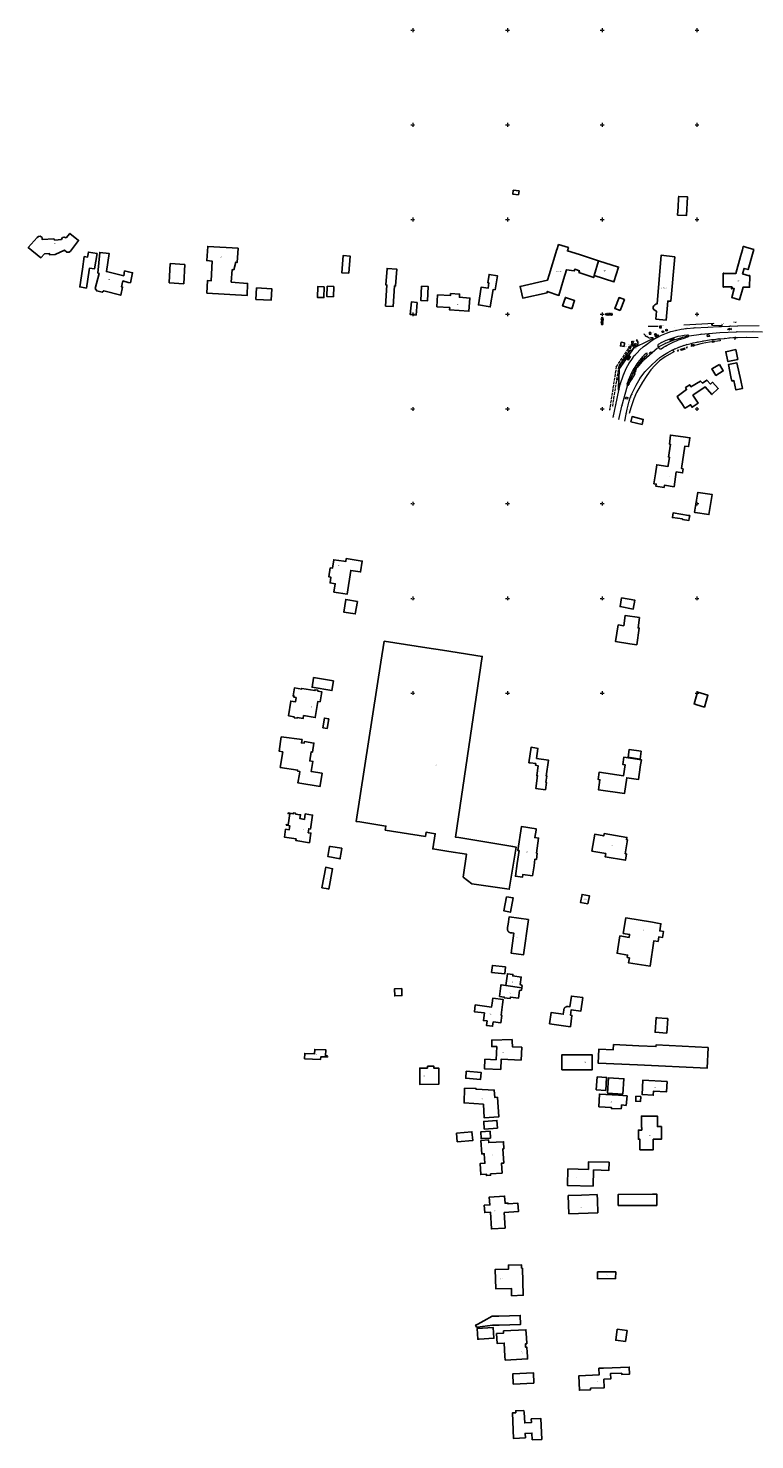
# Model space of a CAD drawing. Header units: metres. Extents: x 132947 to 136301, y 465956 to 467151.
# Tile 1 of 28: x 132947 to 133331, y 465956 to 466701. Entities that reach past the tile are written whole.
import ezdxf
from ezdxf.enums import TextEntityAlignment as Align

# ---------------------------------------------------------------- set-up
doc = ezdxf.new("R2010")
doc.units = ezdxf.units.M
doc.linetypes.add('ASWEG', pattern=[18, 16, -1, 0, -1])
doc.linetypes.add('TALUDLIJN', pattern=[2, 1.5, -0.5])
doc.layers.get('0').update_dxf_attribs({"color": 8})
for name, color, linetype, lineweight in [('B-WE-GR-BOOM-T18', 253, 'Continuous', 18), ('B-WE-GR-GRAS-T18', 253, 'Continuous', 18), ('B-WE-GW-HOOGTE-T18', 253, 'Continuous', 18), ('B-WE-IE-TERREINAFSCHEIDING_NATUURLIJK_HAAG-G', 60, 'IE-TERREINAFSCHEIDING-NATUURLIJK-HAAG', 18), ('B-WE-KL-ET_LS_OV_LICHTMAST-S', 190, 'Continuous', 25), ('N-WE-OG-BEBOUWING_HUISNUMMER-T25', 7, 'Continuous', 25), ('Q03_Asweg', 8, 'ASWEG', 18), ('Q15_Brandkraan', 8, 'Continuous', 18), ('Q2202_Paal_hout', 8, 'Continuous', 18), ('Q22_Paal_overig', 8, 'Continuous', 18), ('Q235_Trottoirkolk', 8, 'Continuous', 18), ('Q251_Caikast', 8, 'Continuous', 18), ('Q26_Boom', 8, 'Continuous', 18), ('Q28_Rioolput_gem', 8, 'Continuous', 18), ('Q30_Verkeersbord', 8, 'Continuous', 18), ('S01_Asfalt', 8, 'Continuous', 18), ('S02_Klinkers', 8, 'Continuous', 18), ('S03_Tegels', 8, 'Continuous', 18), ('S100_Ruitkruis', 8, 'Continuous', 18), ('S60_Zand_grind', 8, 'Continuous', 18), ('T561_Talud_laag', 8, 'TALUDLIJN', 18), ('T562_Talud_hoog', 8, 'TALUDLIJN', 18), ('V011_Kant_asfalt', 8, 'Continuous', 18), ('V012_Kant_beton', 8, 'Continuous', 18), ('V02_Kant_klinkers', 8, 'Continuous', 18), ('V03_Kant_tegels', 8, 'Continuous', 18), ('V05_Kant_grindpuin', 8, 'Continuous', 18)]:
    doc.layers.add(name, color=color, linetype=linetype, lineweight=lineweight)
doc.layers.add('B-XX-OG-BEBOUWING-GV', color=8, linetype='Continuous')
doc.styles.add('NLCS-ISO-M200-T18_CURSIEF', font='NLCS-ISO.ttf', dxfattribs={"oblique": 15, "height": 0.36})
doc.styles.add('NLCS-ISO-M200-T25', font='NLCS-ISO.ttf', dxfattribs={"height": 0.5})
doc.styles.add('Romans', font='romans.shx', dxfattribs={"width": 0.7, "height": 0.9})
doc.styles.get("Standard").update_dxf_attribs({"font": 'romand.shx'})
doc.linetypes.add('IE-TERREINAFSCHEIDING-NATUURLIJK-HAAG', pattern='A,7,-1.5,[67,NLCS.SHX,S=0.75,R=45,X=0,Y=0],-1.5', length=10)

# ---------------------------------------------------------------- blocks, each defined once
blk = doc.blocks.new('ZANDGR2')
for points in [[(0.3, 1.8), (0.1, 1.8)], [(1.1, 1.1), (0.9, 1.1)], [(0.4, -0.3), (0.2, -0.3)], [(0.5, -2), (0.3, -2)], [(1.1, -1), (0.9, -1)]]:
    blk.add_lwpolyline(points)
blk = doc.blocks.new('asfalt2')
for p, q in [((1.2, 2), (0, 0)), ((1.2, -2), (0, 0)), ((1.4, 0), (0.2, 2)), ((1.4, 0), (0.2, -2))]:
    blk.add_line(p, q)
blk = doc.blocks.new('klinkers2')
for p, q in [((0, 1.2), (0.3, 1.2)), ((0.3, -2.3), (0.3, 2.3)), ((0.3, 2.1), (1.5, 2.1)), ((0.3, 0), (1.5, 0)), ((1.5, -2.3), (1.5, 2.3)), ((1.5, 1.1), (1.8, 1.1)), ((0, -1.1), (0.3, -1.1)), ((0.3, -2.1), (1.5, -2.1)), ((1.5, -1), (1.8, -1))]:
    blk.add_line(p, q)
blk = doc.blocks.new('TEGELS2')
for points in [[(2, 2.25), (0, 2.25)], [(0, 0.75), (2, 0.75)], [(0.25, 3), (0.25, -3)], [(1.75, 3), (1.75, -3)], [(0, -0.75), (2, -0.75)], [(0, -2.25), (2, -2.25)]]:
    blk.add_lwpolyline(points)
blk = doc.blocks.new('kolkl')
for points in [[(-0.498, 0), (-0.498, -0.998)], [(0.498, -1), (0.5, 0)], [(-0.498, -0.998), (0.498, -1)]]:
    blk.add_lwpolyline(points)
blk = doc.blocks.new('rioolput')
for points in [[(-1, -1), (-1, 1)], [(-1, 1), (1, 1)], [(1, 1), (1, -1)], [(1, -1), (-1, -1)]]:
    blk.add_lwpolyline(points)
blk = doc.blocks.new('aandbord')
blk.add_lwpolyline([(0.707, 0.707), (0, -1), (-0.707, 0.707)])
blk.add_circle((0, 0), 1)
blk = doc.blocks.new('brandkraan')
blk.add_lwpolyline([(-0.001, 1.001), (-0.867, -0.499), (0.866, -0.499), (-0.001, 1.001)])
blk.add_circle((0, 0), 0.999)
blk = doc.blocks.new('htpaal')
blk.add_lwpolyline([(-0.5, -0.5), (0.5, -0.5), (0.5, 0.5), (-0.5, 0.5), (-0.5, -0.5)])
for radius in [1, 0.25]:
    blk.add_circle((0, 0), radius)
blk = doc.blocks.new('paal')
for points in [[(0.5, 0.5), (-0.5, -0.5)], [(-0.5, 0.5), (0.5, -0.5)], [(-0.5, -0.5), (0.5, -0.5), (0.5, 0.5), (-0.5, 0.5), (-0.5, -0.5)]]:
    blk.add_lwpolyline(points)
blk.add_circle((0, 0), 1)
blk = doc.blocks.new('cai')
blk.add_circle((0, 0), 1)
at = {"width": 0.714}
blk.add_text('C', height=1, dxfattribs=at).set_placement((0.087, 0.002), align=Align.MIDDLE_CENTER)
blk = doc.blocks.new('boom')
for centre, start, end in [((-0.499999, 0.499999), 0, 270), ((-0.499999, -0.499999), 90, 0), ((0.499999, 0.499999), 270, 180), ((0.499999, -0.499999), 180, 90)]:
    blk.add_arc(centre, 0.499999, start, end)
blk = doc.blocks.new('ruitkruis')
for p, q in [((-2, 0), (-0.4, 0)), ((0, 2), (0, 0.4)), ((0.4, 0), (2, 0)), ((0, -0.4), (0, -2))]:
    blk.add_line(p, q)
blk = doc.blocks.new('SKL-ET_OV_LICHTMAST-SO')
at = {"color": 0, "linetype": 'ByBlock', "lineweight": 18}
for points in [[(-1.2, 0), (-2, 0)], [(-1.4, 1.4), (-0.9, 0.9)], [(0, 2), (0, 1.2)], [(0.9, 0.9), (1.4, 1.4)], [(2, 0), (1.2, 0)], [(-1.4, -1.4), (-0.9, -0.9)], [(0, -1.2), (0, -2)], [(0.9, -0.9), (1.4, -1.4)]]:
    blk.add_lwpolyline(points, dxfattribs=at)
blk.add_circle((0, 0), 1, dxfattribs=at)

msp = doc.modelspace()

# ---------------------------------------------------------------- linework, layer by layer
at = {"layer": 'B-WE-IE-TERREINAFSCHEIDING_NATUURLIJK_HAAG-G'}
for points in [[(133308.87, 466545.09), (133293.14, 466544.3)], [(133313.01, 466543.81), (133308.16, 466544.01)], [(133279.47, 466543.5), (133274.24, 466543.55)], [(133287.87, 466530.08), (133283.21, 466527.48), (133280.31, 466525.44), (133277.76, 466522.92), (133275.73, 466520.73), (133273.5, 466517.58), (133271.29, 466514.14), (133268.07, 466508.66), (133266.74, 466505.36), (133265.13, 466500.57), (133264.29, 466497.62)], [(133312.26, 466536.02), (133306.72, 466535.24), (133302.75, 466534.61), (133296.8, 466533.02)]]:
    msp.add_lwpolyline(points, dxfattribs=at)
at = {"layer": 'B-XX-OG-BEBOUWING-GV'}
for points in [[(133205.86, 466613.05), (133206.12, 466615.1), (133203.11, 466615.48), (133202.84, 466613.43)], [(133294.47, 466602.09), (133294.49, 466602.09), (133295.05, 466611.91), (133290.39, 466612.19), (133290.33, 466611.33), (133290.04, 466606.64), (133289.78, 466602.35)], [(132964.62, 466589.41), (132961.15, 466589.17), (132960.54, 466589.78), (132954.52, 466589.38), (132954.4, 466590.48), (132953.89, 466590.92), (132953.34, 466591.21), (132952.47, 466591.05), (132951.77, 466590.52), (132947.12, 466585.15), (132953.84, 466579.79), (132955.62, 466581.89), (132958.32, 466582.07), (132958.38, 466581.28), (132961.37, 466581.61), (132966.17, 466583.75), (132967.41, 466582.82), (132967.99, 466582.73), (132968.69, 466582.76), (132969.36, 466583.32), (132973.71, 466589.01), (132969.08, 466592.7), (132967.06, 466590.42), (132966.03, 466590.78), (132965.26, 466590.55), (132964.79, 466589.96)], [(132977.92, 466563.85), (132979.32, 466573.23), (132979.51, 466574.38), (132982.08, 466573.97), (132983.46, 466582.02), (132978.86, 466582.81), (132978.4, 466580.14), (132976.71, 466580.43), (132975.68, 466573.78), (132974.27, 466564.4)], [(132997.92, 466572.92), (132997.48, 466570.29), (132988.41, 466572.52), (132989.76, 466582.07), (132984.85, 466582.6), (132983.9, 466571.73), (132984.62, 466571.52), (132982.41, 466563.53), (132983.25, 466562.29), (132986.06, 466561.68), (132986.92, 466562.42), (132995.96, 466560.03), (132996.9, 466564.3), (132996.38, 466564.42), (132997.06, 466567.6), (132999.85, 466566.84), (133000, 466566.81), (133001.06, 466566.59), (133002.16, 466571.93), (133000, 466572.38)], [(133041.35, 466561.07), (133062.6, 466559.89), (133062.89, 466566.3), (133054.28, 466566.97), (133054.75, 466573.59), (133055.55, 466573.52), (133056.66, 466577.44), (133057.42, 466577.38), (133057.87, 466584.82), (133041.82, 466585.8), (133041.29, 466578.31), (133044.12, 466578.03), (133043.67, 466567.64), (133041.66, 466567.76)], [(133229.58, 466568.28), (133231.08, 466573.5), (133235.27, 466572.91), (133235.51, 466573.72), (133237.95, 466572.93), (133237.68, 466572.08), (133245.51, 466569.34), (133245.79, 466570.37), (133248.03, 466578.27), (133237.95, 466581.46), (133231.64, 466583.46), (133232.17, 466585.21), (133226.95, 466586.8), (133226.12, 466584.06), (133226.01, 466584.1), (133222.02, 466570.73), (133221.22, 466568.05), (133206.67, 466564.7), (133208.04, 466558.49), (133220.95, 466561.29), (133221.04, 466562.01), (133227.17, 466559.98)], [(133276.95, 466553.09), (133277.31, 466552.42), (133277.97, 466552), (133278.65, 466551.59), (133278.37, 466547.43), (133283.78, 466546.89), (133284.62, 466556.93), (133286.29, 466556.96), (133288.29, 466580.3), (133281.05, 466581.12), (133278.97, 466555.42), (133278.37, 466555.33), (133277.72, 466555), (133277.18, 466554.52), (133276.94, 466553.96)], [(133313.78, 466564.31), (133314.09, 466564.3), (133314.09, 466564.46), (133318.51, 466564.49), (133318.24, 466563.48), (133318.55, 466563.39), (133318.67, 466563.81), (133319.66, 466563.53), (133318.35, 466558.86), (133322.55, 466557.68), (133324.44, 466564.35), (133327.5, 466564.35), (133327.51, 466564.28), (133327.81, 466564.29), (133327.86, 466570.36), (133327.86, 466570.44), (133327.53, 466570.45), (133327.53, 466570.34), (133324.11, 466571.32), (133324.91, 466574.16), (133326.96, 466573.58), (133329.99, 466584.25), (133325.79, 466585.47), (133324.77, 466585.74), (133324.47, 466585.83), (133323.96, 466584.01), (133322.97, 466580.42), (133320.47, 466571.48), (133314.17, 466571.53), (133314.17, 466571.68), (133313.85, 466571.68)], [(133029.75, 466576.27), (133022.09, 466576.72), (133021.51, 466566.8), (133021.5, 466566.59), (133029.16, 466566.14)], [(133116.36, 466571.63), (133116.94, 466580.74), (133113.27, 466580.98), (133112.61, 466571.89), (133112.6, 466571.87)], [(133135.7, 466554.29), (133139.68, 466554.02), (133140.41, 466564.97), (133140.97, 466564.93), (133141.56, 466573.85), (133136.46, 466574.19), (133135.88, 466565.46), (133136.44, 466565.43)], [(133248.03, 466578.27), (133245.79, 466570.37), (133256.21, 466567.09), (133258.62, 466574.92)], [(133193.49, 466562.81), (133194.74, 466570.34), (133190.33, 466571.04), (133189.64, 466566.65), (133190.23, 466566.55), (133189.77, 466563.76), (133186.21, 466564.35), (133184.65, 466554.91), (133190.92, 466553.87), (133192.42, 466562.99)], [(133067.62, 466564), (133067.27, 466557.86), (133075.29, 466557.38), (133075.65, 466563.45)], [(133103.29, 466564.48), (133099.94, 466564.56), (133099.78, 466558.84), (133103.14, 466558.78)], [(133104.93, 466564.74), (133104.76, 466559.31), (133108.17, 466559.21), (133108.33, 466564.64)], [(133154.71, 466564.75), (133154.3, 466557.23), (133157.77, 466557.05), (133158.17, 466564.56)], [(133169.57, 466553.49), (133169.48, 466552.32), (133179.68, 466551.56), (133180.2, 466558.55), (133174.64, 466558.96), (133174.76, 466560.62), (133170, 466560.9), (133169.94, 466559.81), (133163.15, 466560.21), (133162.79, 466553.99)], [(133233.94, 466552.82), (133235.42, 466557.24), (133230.58, 466558.86), (133229.09, 466554.44)], [(133259.46, 466551.9), (133261.71, 466557.7), (133258.88, 466558.8), (133256.61, 466553.01)], [(133152.42, 466556.19), (133149.37, 466556.53), (133148.61, 466549.9), (133151.75, 466549.59)], [(133261.85, 466534.93), (133259.99, 466535.25), (133259.66, 466533.29), (133261.52, 466532.98)], [(133321.64, 466526.12), (133320.47, 466531.35), (133315.25, 466530.21), (133316.39, 466525)], [(133311.87, 466523.52), (133307.92, 466521.18), (133309.98, 466517.69), (133313.92, 466520.12)], [(133317.96, 466517.03), (133318.44, 466514.73), (133319.52, 466514.96), (133320.55, 466510.02), (133323.97, 466510.73), (133323.08, 466514.94), (133321.11, 466524.33), (133316.62, 466523.39)], [(133290.33, 466505.28), (133292.02, 466502.8), (133293.68, 466500.35), (133294.4, 466500.81), (133296.65, 466502.25), (133297.47, 466500.93), (133300.69, 466503.09), (133297.85, 466507.2), (133304.43, 466511.6), (133307.92, 466507.6), (133311.22, 466510.75), (133308.24, 466514.06), (133307.08, 466513.09), (133305.22, 466515.24), (133302.9, 466513.63), (133301.85, 466514.69), (133296.85, 466511.76), (133296.21, 466512.77), (133293.98, 466511.26), (133294.57, 466510.2), (133289.51, 466506.57)], [(133271.04, 466491.76), (133271.71, 466494.47), (133265.81, 466495.93), (133265.14, 466493.21)], [(133282.66, 466458.54), (133282.83, 466459.7), (133287.92, 466458.95), (133289.07, 466466.73), (133292.42, 466466.24), (133292.73, 466468.37), (133291.9, 466468.49), (133293.65, 466480.37), (133295.62, 466480.13), (133296.06, 466483.36), (133296.26, 466484.76), (133292.68, 466485.24), (133285.98, 466486.16), (133285.45, 466481.44), (133286.05, 466481.36), (133285.08, 466474.62), (133285.44, 466474.57), (133284.79, 466470.11), (133284.72, 466469.65), (133278.76, 466470.53), (133278.05, 466465.67), (133277.3, 466460.53), (133278.53, 466460.35), (133278.36, 466459.17)], [(133299.15, 466445.4), (133306.32, 466444.25), (133308.09, 466454.75), (133300.72, 466455.97), (133300.54, 466456.01), (133298.78, 466445.46)], [(133292.37, 466441.91), (133292.33, 466441.64), (133295.78, 466441.15), (133295.93, 466442.11), (133296.17, 466443.67), (133295.6, 466443.79), (133287.45, 466445.07), (133287.07, 466442.65)], [(133110.93, 466402.91), (133115.37, 466402.21), (133117.34, 466414.73), (133122.3, 466413.96), (133122.49, 466413.93), (133123.4, 466419.71), (133114.93, 466421.03), (133114.68, 466419.4), (133113.59, 466419.58), (133108.34, 466420.4), (133107.63, 466415.91), (133106.53, 466416.09), (133105.78, 466411.35), (133106.87, 466411.18), (133106.39, 466408.12), (133109.12, 466407.7), (133108.44, 466403.3)], [(133120.8, 466398.41), (133114.65, 466399.46), (133113.66, 466392.73), (133119.73, 466391.82)], [(133260.28, 466400.26), (133259.43, 466395.65), (133266.4, 466394.35), (133267.26, 466398.97)], [(133268.23, 466375.49), (133269.56, 466384.29), (133268.91, 466384.39), (133269.62, 466389.83), (133262.18, 466391.03), (133261.39, 466385.53), (133258.45, 466385.97), (133257.11, 466377.17), (133264.66, 466376.03)], [(133122.11, 466281.96), (133135.83, 466279.8), (133135.5, 466277.64), (133156.69, 466274.33), (133157.03, 466276.52), (133161.91, 466275.76), (133160.61, 466267.74), (133169.06, 466266.38), (133178.37, 466264.97), (133176.63, 466252.83), (133181.27, 466249.3), (133200.95, 466246.47), (133204.53, 466268.65), (133202.82, 466268.93), (133174.28, 466273.69), (133172.59, 466273.97), (133186.67, 466369.33), (133165.7, 466372.59), (133157.38, 466373.88), (133134.96, 466377.36), (133133.25, 466366.35), (133120.17, 466282.27)], [(133097.67, 466357.84), (133096.87, 466353.09), (133107.34, 466351.33), (133108.2, 466356.42), (133097.73, 466358.18)], [(133084.38, 466337.9), (133087.53, 466337.38), (133087.46, 466336.93), (133089, 466336.68), (133089.07, 466337.13), (133092.21, 466336.61), (133092.45, 466338.1), (133098.62, 466337.08), (133100.02, 466345.62), (133101.14, 466345.45), (133102.01, 466350.73), (133099.93, 466351.07), (133100.01, 466351.5), (133098.47, 466351.75), (133098.39, 466351.32), (133091.47, 466352.45), (133091.41, 466352.09), (133087.59, 466352.71), (133086.91, 466348.54), (133087.41, 466348.46), (133087.3, 466347.78), (133088.46, 466347.59), (133088.1, 466345.34), (133085.67, 466345.74)], [(133299.86, 466343.86), (133303.92, 466342.59), (133305.79, 466348.85), (133300.52, 466350.41), (133300.37, 466350.46), (133298.54, 466344.28)], [(133105.73, 466336.48), (133103.45, 466336.83), (133102.66, 466331.73), (133104.94, 466331.38)], [(133081.42, 466319.01), (133080.13, 466310.74), (133089.32, 466309.3), (133089.24, 466308.78), (133090.47, 466308.59), (133090.21, 466307.1), (133089.41, 466302.56), (133101.15, 466300.76), (133101.21, 466301.17), (133102.17, 466307.67), (133096.51, 466308.56), (133097.35, 466313.94), (133095.67, 466314.2), (133096.41, 466318.94), (133097.17, 466318.82), (133097.91, 466323.58), (133092.82, 466324.38), (133092.68, 466323.47), (133091.31, 466323.68), (133091.62, 466325.43), (133080.66, 466326.87), (133079.46, 466319.33)], [(133220.39, 466306.2), (133221.59, 466314.63), (133215.34, 466315.52), (133216.06, 466320.82), (133215.37, 466320.92), (133212.46, 466321.36), (133211.3, 466313.24), (133212.07, 466313.14), (133214.94, 466312.73), (133214.82, 466311.87), (133216.18, 466311.67), (133215.45, 466306.48), (133215.93, 466306.41), (133214.97, 466299.68), (133220.04, 466298.96), (133220.59, 466302.87), (133220.33, 466302.91), (133220.79, 466306.14)], [(133269.96, 466315.19), (133270.55, 466319.3), (133264.27, 466320.21), (133263.68, 466316.1)], [(133270.11, 466310.84), (133270.29, 466312.1), (133270.68, 466314.77), (133261.38, 466316.12), (133260.84, 466312.37), (133262.12, 466312.18), (133261.27, 466306.33), (133248.35, 466308.2), (133247.8, 466304.41), (133248.78, 466304.27), (133248.01, 466298.94), (133261.76, 466296.94), (133262.98, 466305.32), (133269.18, 466304.42)], [(133088.55, 466273), (133088.41, 466272.11), (133095.54, 466270.99), (133096.31, 466276.05), (133094.85, 466276.27), (133095.17, 466278.34), (133096.05, 466278.21), (133097.21, 466285.62), (133093.31, 466286.23), (133092.86, 466283.33), (133090.52, 466283.7), (133090.83, 466285.72), (133090.67, 466285.74), (133088.17, 466286.12), (133088.24, 466286.57), (133087.03, 466286.75), (133086.96, 466286.31), (133084.3, 466286.71), (133084.25, 466286.36), (133085.2, 466286.21), (133084.27, 466280.41), (133083.33, 466280.55), (133083.27, 466280.2), (133085.13, 466279.91), (133084.79, 466277.78), (133082.93, 466278.07), (133082.3, 466273.97)], [(133213.24, 466253.48), (133214.02, 466258.78), (133214.53, 466262.26), (133215.27, 466262.15), (133215.74, 466265.42), (133215.29, 466265.49), (133216.45, 466273.43), (133214.45, 466273.72), (133215.08, 466277.62), (133215.19, 466278.26), (133207.36, 466279.47), (133205.42, 466266.96), (133206.15, 466266.85), (133205.16, 466260.08), (133204.17, 466253.3), (133207.92, 466252.75), (133208.14, 466254.23)], [(133251.89, 466265.3), (133251.58, 466263.53), (133262.22, 466261.72), (133262.8, 466265.07), (133262.2, 466265.17), (133263.44, 466272.46), (133262.85, 466272.56), (133263.06, 466273.82), (133251.05, 466275.86), (133250.83, 466274.62), (133246.06, 466275.44), (133244.54, 466266.57)], [(133112.21, 466265.77), (133112.57, 466268.08), (133106.58, 466269.01), (133106.15, 466269.08), (133105.24, 466263.65), (133111.68, 466262.44), (133111.76, 466262.95)], [(133105.41, 466246.57), (133105.71, 466246.52), (133107.74, 466257.29), (133104.14, 466258.03), (133102.08, 466247.2)], [(133199.54, 466242.47), (133198.11, 466234.96), (133201.61, 466234.28), (133202.97, 466241.93)], [(133242.51, 466238.7), (133243.31, 466242.93), (133239.37, 466243.67), (133238.57, 466239.43)], [(133200.59, 466223.97), (133200.74, 466223.84), (133200.9, 466223.72), (133201.07, 466223.61), (133201.25, 466223.53), (133201.43, 466223.46), (133201.62, 466223.4), (133201.82, 466223.36), (133202.01, 466223.35), (133202.21, 466223.35), (133202.41, 466223.36), (133203.4, 466223.22), (133201.9, 466212.7), (133208.42, 466211.77), (133211.07, 466230.41), (133200.85, 466231.86), (133200.31, 466228.02), (133200.04, 466226.16), (133199.99, 466225.97), (133199.96, 466225.77), (133199.95, 466225.58), (133199.95, 466225.38), (133199.97, 466225.18), (133200.01, 466224.99), (133200.07, 466224.8), (133200.14, 466224.61), (133200.23, 466224.44), (133200.34, 466224.27), (133200.46, 466224.11)], [(133264.24, 466221.02), (133259.33, 466221.82), (133257.84, 466212.6), (133263.4, 466211.71), (133263.2, 466210.41), (133264.41, 466210.21), (133263.96, 466207.56), (133275.28, 466205.74), (133277.3, 466219.22), (133279.54, 466218.89), (133279.89, 466221.26), (133281.9, 466220.96), (133282.37, 466224.12), (133280.39, 466224.41), (133281.02, 466228.25), (133276.55, 466228.97), (133262.43, 466231.25), (133261.11, 466223.09), (133264.49, 466222.55)], [(133199.03, 466205.46), (133192.08, 466206.25), (133191.66, 466202.53), (133198.61, 466201.74)], [(133199.14, 466195.66), (133207.57, 466194.35), (133207.74, 466195.59), (133206.77, 466196.06), (133207.3, 466200.09), (133202.77, 466200.69), (133202.88, 466201.45), (133199.95, 466201.84)], [(133144.19, 466194.01), (133140.42, 466193.91), (133140.56, 466190.15), (133144.33, 466190.27)], [(133207.57, 466194.35), (133199.14, 466195.66), (133196.67, 466195.98), (133196.59, 466195.4), (133195.86, 466189.85), (133198.32, 466189.53), (133198.28, 466189.18), (133201.48, 466188.76), (133201.57, 466189.46), (133205.82, 466188.9), (133206.36, 466192.97), (133207.41, 466193.11)], [(133197.42, 466185.64), (133197.75, 466188.21), (133192.23, 466188.91), (133191.91, 466186.34), (133191.64, 466184.22), (133182.98, 466185.32), (133182.53, 466181.78), (133187.86, 466181.1), (133187.36, 466177.13), (133189.22, 466176.9), (133188.92, 466174.53), (133192.19, 466174.11), (133192.48, 466176.41), (133196.5, 466175.9), (133197, 466179.84), (133196.69, 466179.87)], [(133231.61, 466184.52), (133231.43, 466184.5), (133231.25, 466184.46), (133231.08, 466184.41), (133230.91, 466184.35), (133230.74, 466184.27), (133230.59, 466184.17), (133230.44, 466184.06), (133230.31, 466183.94), (133230.19, 466183.81), (133230.07, 466183.67), (133229.98, 466183.52), (133229.89, 466183.35), (133229.82, 466183.19), (133229.77, 466183.01), (133229.73, 466182.84), (133229.71, 466182.66), (133229.41, 466180.46), (133223.07, 466181.34), (133222.24, 466175.38), (133233.24, 466173.86), (133234.07, 466179.82), (133233.3, 466179.92), (133233.7, 466182.77), (133238.76, 466182.08), (133239.73, 466189.2), (133233.74, 466190.01), (133232.98, 466184.37), (133231.97, 466184.51), (133231.79, 466184.52)], [(133283.9, 466178.23), (133279.26, 466178.59), (133278.48, 466178.65), (133277.89, 466170.96), (133284.03, 466170.49), (133284.61, 466178.18)], [(133202.56, 466167.11), (133191.68, 466166.82), (133191.73, 466163.34), (133194.36, 466163.36), (133193.99, 466156.4), (133188.08, 466156.7), (133187.94, 466151.58), (133196.5, 466151.34), (133196.77, 466156.74), (133207.16, 466156.23), (133207.52, 466163.02), (133202.67, 466163.29), (133202.58, 466166.29)], [(133305.92, 466162.92), (133278.42, 466164.2), (133278.38, 466163.37), (133269.28, 466163.79), (133255.98, 466164.41), (133255.86, 466161.73), (133248.29, 466162.08), (133247.84, 466154.61), (133268.72, 466153.65), (133305.4, 466151.95)], [(133092.88, 466156.95), (133101.42, 466156.59), (133101.49, 466157.94), (133105.1, 466157.87), (133104.89, 466158.4), (133104.01, 466158.42), (133104.14, 466161.69), (133098.29, 466161.91), (133098.19, 466159.54), (133093.01, 466159.75)], [(133228.73, 466151.07), (133244.69, 466151.07), (133244.69, 466159.09), (133228.73, 466159.09)], [(133157.75, 466153.08), (133157.75, 466152.03), (133153.74, 466152.02), (133153.76, 466143.42), (133163.78, 466143.45), (133163.75, 466152), (133161.12, 466151.99), (133161.11, 466153.09)], [(133178.29, 466150.36), (133177.98, 466146.62), (133185.82, 466145.99), (133186.12, 466149.72)], [(133177.35, 466141.46), (133177.12, 466133.58), (133187.29, 466132.96), (133187.78, 466125.72), (133195.42, 466126.26), (133194.68, 466136.63), (133193.29, 466136.51), (133193.05, 466140.43), (133183.48, 466140.8), (133183.48, 466141.18)], [(133247.31, 466147.36), (133246.91, 466140.54), (133251.89, 466140.25), (133252.28, 466147.07)], [(133260.96, 466138.25), (133261.43, 466146.35), (133253.28, 466146.82), (133252.81, 466138.72)], [(133284.26, 466145.01), (133271.48, 466145.7), (133271.07, 466137.99), (133276.98, 466137.67), (133277.1, 466139.85), (133283.96, 466139.48)], [(133262.69, 466132.32), (133263.1, 466137.3), (133258.62, 466137.67), (133248.57, 466138.25), (133248.25, 466131.58), (133254.88, 466131.22), (133254.92, 466130.55), (133260.07, 466130.67), (133260.15, 466131.56), (133260.25, 466132.58)], [(133267.79, 466137.12), (133267.68, 466134.54), (133270.27, 466134.43), (133270.38, 466137.01)], [(133269.94, 466110.46), (133269.95, 466108.88), (133276.95, 466108.91), (133276.94, 466110.48), (133276.93, 466114.48), (133281.32, 466114.5), (133281.3, 466119.29), (133281.3, 466121.12), (133279.18, 466121.11), (133279.16, 466126.71), (133270.67, 466126.68), (133270.7, 466120.68), (133270.91, 466120.68), (133270.91, 466119.25), (133269.11, 466119.25), (133269.13, 466114.46), (133269.93, 466114.46)], [(133194.8, 466120.31), (133194.49, 466124.39), (133187.46, 466123.87), (133187.76, 466119.79)], [(133173.17, 466117.73), (133173.55, 466113.1), (133181.65, 466113.77), (133181.27, 466118.4)], [(133186.02, 466113.85), (133186.41, 466106.69), (133187.76, 466106.78), (133188.1, 466101.74), (133185.55, 466101.56), (133185.95, 466095.82), (133188.89, 466096.02), (133188.94, 466095.27), (133191.12, 466095.42), (133191.07, 466096.17), (133197.19, 466096.58), (133196.84, 466101.79), (133198.04, 466101.86), (133197.6, 466109.4), (133198.18, 466109.43), (133197.96, 466113.16), (133190.11, 466112.68), (133190.02, 466114.11)], [(133190.99, 466115.07), (133190.8, 466118.62), (133185.88, 466118.35), (133186.07, 466114.81)], [(133245.21, 466089.65), (133245.45, 466098.24), (133253.51, 466098.01), (133253.63, 466102.27), (133242.81, 466102.57), (133242.7, 466098.51), (133231.88, 466098.82), (133231.64, 466090.03)], [(133198.86, 466067.57), (133198.31, 466075.7), (133205.83, 466076.22), (133205.52, 466080.67), (133200.3, 466080.32), (133200.28, 466080.74), (133198.75, 466080.64), (133198.49, 466084.44), (133190.44, 466083.89), (133190.72, 466079.8), (133187.78, 466079.6), (133188.04, 466075.75), (133190.98, 466075.95), (133191.58, 466067.08)], [(133232.08, 466084.74), (133232.42, 466075.07), (133247.68, 466075.6), (133247.45, 466082.25), (133247.34, 466085.27), (133239.17, 466084.99)], [(133273.85, 466079.52), (133278.78, 466079.52), (133278.78, 466085.5), (133276.58, 466085.48), (133258.49, 466085.3), (133258.51, 466079.53), (133272.39, 466079.52)], [(133207.48, 466046.31), (133207.42, 466048.19), (133200.54, 466047.97), (133200.6, 466045.92), (133193.55, 466045.7), (133193.88, 466035.42), (133202.11, 466035.68), (133202.23, 466031.85), (133208.35, 466032.05), (133207.9, 466046.32)], [(133247.52, 466044.43), (133247.52, 466040.79), (133257.11, 466040.92), (133257.13, 466044.43)], [(133183.8, 466015.14), (133184.27, 466015.21), (133192.13, 466016.28), (133195.67, 466016.37), (133206.92, 466016.67), (133206.79, 466021.42), (133195.54, 466021.12), (133192, 466021.03), (133187.48, 466018.58), (133184.36, 466016.89), (133183.2, 466016.26)], [(133184.2, 466011.74), (133184.36, 466008.88), (133185.13, 466008.92), (133192.82, 466009.34), (133192.51, 466014.99), (133184.05, 466014.53)], [(133194.2, 466011.88), (133194.55, 466006.64), (133198.31, 466006.86), (133198.71, 466000), (133198.84, 465997.81), (133201.83, 465997.98), (133210.64, 465998.48), (133210.55, 466000), (133210.45, 466001.77), (133210.28, 466004.67), (133209.57, 466004.62), (133209.47, 466006.41), (133210.17, 466006.46), (133209.98, 466009.86), (133209.76, 466013.91), (133197.94, 466013.22), (133198, 466012.1)], [(133262.27, 466007.61), (133263.16, 466013.39), (133257.98, 466014.14), (133257.13, 466008.32)], [(133260.4, 465990.96), (133260.43, 465990.17), (133264.41, 465990.34), (133264.25, 465994.17), (133250.72, 465993.62), (133248.25, 465993.52), (133248.39, 465990.04), (133237.75, 465989.61), (133238.02, 465981.95), (133243.88, 465982.19), (133243.85, 465982.98), (133251.11, 465983.28), (133250.93, 465987.72), (133254.48, 465987.87), (133254.36, 465990.71)], [(133214, 465985.71), (133213.76, 465991.07), (133202.76, 465990.56), (133203.04, 465985.15)], [(133208.73, 465971.27), (133204.36, 465971.09), (133204.4, 465970.05), (133202.61, 465969.97), (133203.19, 465956.54), (133209.45, 465956.81), (133209.34, 465959.17), (133212.94, 465959.33), (133213.11, 465955.78), (133218.14, 465956), (133217.65, 465967.01), (133212.6, 465966.79), (133212.69, 465964.84), (133209.1, 465964.69), (133208.86, 465970.24), (133208.77, 465970.23)]]:
    msp.add_lwpolyline(points, close=True, dxfattribs=at)
at = {"layer": 'Q03_Asweg'}
for points in [[(133280.08, 466532.93), (133283.58, 466534.75), (133287.38, 466536.31), (133292.59, 466537.94), (133295.17, 466538.53)], [(133295.94, 466538.69), (133302.17, 466539.54), (133312.08, 466540.28), (133320.83, 466540.71), (133329.32, 466540.96), (133334.66, 466540.8)], [(133268.63, 466521.95), (133271.98, 466525.88), (133279.22, 466532.18)], [(133263.59, 466512.94), (133265.99, 466518.07), (133267.82, 466520.95)], [(133258.81, 466494.38), (133260.3, 466501.52), (133263.28, 466512.23)]]:
    msp.add_lwpolyline(points, dxfattribs=at)
at = {"layer": 'T561_Talud_laag'}
msp.add_lwpolyline([(133265.94, 466534.68), (133265.38, 466532.75), (133258.74, 466522.69), (133255.29, 466500.95)], dxfattribs=at)
at = {"layer": 'T562_Talud_hoog'}
msp.add_lwpolyline([(133265.94, 466534.68), (133264.79, 466533.32), (133263.74, 466531.82), (133257.45, 466522.42), (133253.85, 466499.35)], dxfattribs=at)
at = {"layer": 'V011_Kant_asfalt'}
for points in [[(133255.86, 466495.55), (133257.2, 466502.13), (133258.76, 466509.77), (133259.52, 466512.87), (133261.17, 466518), (133262.82, 466521.64), (133264.26, 466524.14), (133265.56, 466526.11), (133266.95, 466527.97), (133268.47, 466529.7), (133269.95, 466531.22), (133271.68, 466532.72), (133273.31, 466534.07), (133275.72, 466535.78), (133277.28, 466536.85), (133278.93, 466537.76), (133281.37, 466538.96), (133283.92, 466540.01), (133286.19, 466540.83), (133288.65, 466541.42), (133291.66, 466542.06), (133294.5, 466542.51), (133298.47, 466542.85), (133305.79, 466543.18), (133311.5, 466543.46), (133312.98, 466543.52), (133317.36, 466543.74), (133321.65, 466543.87), (133332.87, 466544.03)], [(133261.96, 466493.5), (133262.62, 466497.29), (133263.18, 466499.83), (133263.71, 466502.04), (133264.23, 466504.07), (133264.83, 466505.84), (133265.55, 466507.6), (133266.5, 466509.81), (133267.88, 466512.52), (133270.05, 466516.21), (133272.55, 466519.51), (133275.97, 466523.13), (133278.65, 466525.55), (133280.48, 466527.08), (133282, 466528.14), (133284.68, 466529.75), (133285.82, 466530.48), (133287.19, 466531.17), (133288.49, 466531.78), (133290.16, 466532.5), (133291.51, 466533.03), (133292.85, 466533.5), (133294.86, 466534.07), (133296.98, 466534.62), (133297.95, 466534.82), (133300.19, 466535.28), (133302.73, 466535.8), (133305.58, 466536.27), (133307.63, 466536.6), (133310.1, 466536.88), (133311.39, 466537.06), (133312.14, 466536.96), (133314.62, 466537.28), (133317.12, 466537.59), (133318.92, 466537.71), (133319.95, 466537.74), (133321.4, 466537.65), (133326.14, 466537.83), (133332.29, 466537.73)], [(133268.05, 466532.98), (133268.39, 466533.2), (133268.66, 466533.48), (133268.9, 466533.88), (133269.01, 466534.19), (133269.08, 466534.57), (133269.07, 466534.96), (133268.98, 466535.33), (133268.8, 466535.71), (133268.33, 466536.53)], [(133276.99, 466537.23), (133276.89, 466537.47), (133275.69, 466537.58), (133275.45, 466537.25), (133274.41, 466537.59), (133273.49, 466538.21), (133273.32, 466538.05), (133272.9, 466538.47), (133272.94, 466538.85), (133272.06, 466539.74)]]:
    msp.add_lwpolyline(points, dxfattribs=at)
at = {"layer": 'V012_Kant_beton'}
msp.add_lwpolyline([(133258.72, 466509.82), (133258.55, 466509.87), (133258.57, 466510.82), (133258.99, 466521.25), (133259.79, 466522.4), (133265.57, 466530.72), (133266.93, 466532.66), (133267.97, 466533.16), (133268.25, 466533.34), (133268.52, 466533.6), (133268.71, 466533.87), (133268.86, 466534.23), (133268.92, 466534.58), (133268.87, 466534.94), (133268.81, 466535.26), (133268.66, 466535.58), (133268.16, 466536.44), (133268.33, 466536.53)], dxfattribs=at)
at = {"layer": 'V02_Kant_klinkers'}
for points in [[(133258.76, 466509.77), (133258.72, 466509.82), (133259.19, 466521.19), (133267.03, 466532.5), (133268.05, 466532.98), (133273.15, 466535.39), (133276.07, 466536.77), (133276.99, 466537.23), (133277.28, 466536.85)], [(133295.06, 466539.02), (133293.25, 466538.74), (133291.59, 466538.51), (133289.97, 466538.17), (133288.32, 466537.77), (133286.73, 466537.28), (133285.14, 466536.71), (133283.75, 466536.17), (133282.8, 466535.75), (133281.49, 466535.11), (133279.5, 466534.01), (133279.35, 466533.67), (133279.28, 466533.29), (133279.34, 466532.9), (133279.49, 466532.56), (133279.81, 466532.15), (133280.07, 466531.94), (133280.39, 466531.76), (133280.64, 466531.69), (133280.9, 466531.67), (133281.06, 466531.72), (133282.4, 466532.55), (133283.49, 466533.19), (133284.22, 466533.62), (133285.33, 466534.21), (133286.45, 466534.73), (133287.79, 466535.36), (133289.14, 466535.93), (133290.3, 466536.41), (133291.49, 466536.87), (133292.7, 466537.27), (133293.75, 466537.6), (133294.51, 466537.85), (133295.26, 466538.06), (133295.48, 466538.19), (133295.58, 466538.27), (133295.65, 466538.46), (133295.57, 466538.71), (133295.43, 466538.91), (133295.06, 466539.02)], [(133312.14, 466536.96), (133312.26, 466536.02)], [(133319.95, 466537.74), (133319.97, 466537.07), (133319.84, 466536.55)], [(133263.07, 466513.04), (133263.11, 466512.81), (133263.22, 466512.57), (133263.35, 466512.45), (133263.62, 466512.43), (133263.87, 466512.59), (133264.09, 466512.84), (133264.84, 466514.25), (133265.46, 466515.37), (133266.99, 466517.84), (133267.1, 466518.05), (133267.16, 466518.25), (133267.49, 466519.45), (133267.92, 466520.89), (133268.26, 466521.87), (133268.53, 466522.43), (133268.86, 466522.97), (133269.33, 466523.68), (133269.99, 466524.49), (133270.64, 466525.31), (133271.33, 466526.12), (133271.88, 466526.76), (133272.31, 466527.23), (133272.75, 466527.68), (133273.2, 466528.12), (133273.65, 466528.51), (133273.76, 466528.66), (133273.78, 466528.83), (133273.74, 466529.09), (133273.68, 466529.23), (133273.48, 466529.3), (133273.31, 466529.29), (133273.2, 466529.24), (133272.39, 466528.61), (133271.34, 466527.54), (133270.38, 466526.47), (133269.55, 466525.48), (133268.91, 466524.65), (133268.3, 466523.78), (133267.72, 466522.91), (133267.17, 466522.02), (133266.4, 466520.76), (133265.8, 466519.66), (133265.32, 466518.71), (133264.89, 466517.75), (133264.39, 466516.58), (133263.93, 466515.42), (133263.5, 466514.23), (133263.07, 466513.04)], [(133287.19, 466531.17), (133287.87, 466530.08)], [(133296.98, 466534.62), (133297.07, 466534.14), (133297.19, 466533.69), (133296.8, 466533.02)]]:
    msp.add_lwpolyline(points, dxfattribs=at)
at = {"layer": 'V03_Kant_tegels'}
msp.add_lwpolyline([(133259.79, 466522.4), (133259.12, 466522.81), (133264.88, 466531.2), (133265.57, 466530.72)], dxfattribs=at)
at = {"layer": 'V05_Kant_grindpuin'}
msp.add_lwpolyline([(133312.98, 466543.52), (133313.48, 466544.79)], dxfattribs=at)

# ---------------------------------------------------------------- block references
at = {"layer": 'B-WE-KL-ET_LS_OV_LICHTMAST-S', "xscale": 0.2, "yscale": 0.2, "zscale": 0.2}
for p in [(133307.93, 466544.45), (133279.39, 466538.82), (133258.28, 466515.66)]:
    msp.add_blockref('SKL-ET_OV_LICHTMAST-SO', p, dxfattribs=at)
at = {"layer": 'Q15_Brandkraan', "xscale": 0.5, "yscale": 0.5, "zscale": 0.5}
msp.add_blockref('brandkraan', (133278.42, 466538.45), dxfattribs=at)
at = {"layer": 'Q2202_Paal_hout', "xscale": 0.5, "yscale": 0.5, "zscale": 0.5}
msp.add_blockref('htpaal', (133282, 466540.78), dxfattribs=at)
at = {"layer": 'Q22_Paal_overig', "xscale": 0.5, "yscale": 0.5, "zscale": 0.5}
msp.add_blockref('paal', (133278.05, 466539.29), dxfattribs=at)
at = {"layer": 'Q235_Trottoirkolk'}
for p, xscale, yscale, zscale, rotation in [((133289.85, 466531.16), 0.5, 0.5, 0.5, 18.15169923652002), ((133294.59, 466532.79), 0.4999999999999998, 0.4999999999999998, 0.4999999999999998, 18.15169923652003)]:
    msp.add_blockref('kolkl', p, dxfattribs=dict(at, xscale=xscale, yscale=yscale, zscale=zscale, rotation=rotation))
at = {"layer": 'Q251_Caikast', "xscale": 0.5, "yscale": 0.5, "zscale": 0.5}
msp.add_blockref('cai', (133298.24, 466533.6), dxfattribs=at)
at = {"layer": 'Q26_Boom', "xscale": 0.5, "yscale": 0.5, "zscale": 0.5}
for p in [(133275.3, 466539.92), (133280.76, 466543.22), (133264.46, 466532.43), (133265.97, 466535.27), (133266.31, 466533.83), (133267.45, 466533.98)]:
    msp.add_blockref('boom', p, dxfattribs=at)
at = {"layer": 'Q28_Rioolput_gem', "xscale": 0.5, "yscale": 0.5, "zscale": 0.5}
for p, rotation in [((133306, 466538.65), 8.1882862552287), ((133275.59, 466529.54), 216.808050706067), ((133262.94, 466505.71), 255.367183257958)]:
    msp.add_blockref('rioolput', p, dxfattribs=dict(at, rotation=rotation))
at = {"layer": 'Q30_Verkeersbord', "xscale": 0.5, "yscale": 0.5, "zscale": 0.5}
for p in [(133284.02, 466541.58), (133308.58, 466535.65)]:
    msp.add_blockref('aandbord', p, dxfattribs=at)
at = {"layer": 'S01_Asfalt', "xscale": 0.4999999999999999, "yscale": 0.4999999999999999, "zscale": 0.4999999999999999, "rotation": 91.31485184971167}
msp.add_blockref('asfalt2', (133317.17, 466541.77), dxfattribs=at)
at = {"layer": 'S02_Klinkers'}
for p, xscale, yscale, zscale, rotation in [((133287.11, 466536.24), 0.5, 0.5, 0.5, 113.7273235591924), ((133292.74, 466531.09), 0.5, 0.5, 0.5, 108.1519096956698), ((133264.41, 466526.59), 0.5, 0.5, 0.5, 144.9315092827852), ((133267.58, 466520.79), 0.4999999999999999, 0.4999999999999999, 0.4999999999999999, 151.8056092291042)]:
    msp.add_blockref('klinkers2', p, dxfattribs=dict(at, xscale=xscale, yscale=yscale, zscale=zscale, rotation=rotation))
at = {"layer": 'S03_Tegels', "xscale": 0.5, "yscale": 0.5, "zscale": 0.5, "rotation": 145.5087590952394}
msp.add_blockref('TEGELS2', (133262.68, 466526.56), dxfattribs=at)
at = {"layer": 'S100_Ruitkruis', "xscale": 0.5, "yscale": 0.5, "zscale": 0.5}
for p in [(133150, 466700), (133200, 466700), (133250, 466700), (133300, 466700), (133150, 466650), (133200, 466650), (133250, 466650), (133300, 466650), (133150, 466600), (133200, 466600), (133250, 466600), (133300, 466600), (133150, 466550), (133200, 466550), (133250, 466550), (133300, 466550), (133150, 466500), (133200, 466500), (133250, 466500), (133300, 466500), (133150, 466450), (133200, 466450), (133250, 466450), (133300, 466450), (133150, 466400), (133200, 466400), (133250, 466400), (133300, 466400), (133150, 466350), (133200, 466350), (133250, 466350), (133300, 466350)]:
    msp.add_blockref('ruitkruis', p, dxfattribs=at)
at = {"layer": 'S60_Zand_grind', "xscale": 0.5, "yscale": 0.5, "zscale": 0.5, "rotation": 91.29569525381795}
msp.add_blockref('ZANDGR2', (133319.99, 466545.41), dxfattribs=at)

# ---------------------------------------------------------------- texts
at = {"layer": 'B-WE-GR-BOOM-T18', "style": 'NLCS-ISO-M200-T18_CURSIEF', "oblique": 15}
for s, p in [('Ø50', (133281.26, 466543.72)), ('2x Ø30', (133275.8, 466540.42)), ('Ø20', (133262.04, 466532.81)), ('Ø25', (133263.75, 466533.99)), ('Ø20', (133266.47, 466535.77)), ('Ø20', (133267.95, 466534.48))]:
    msp.add_text(s, height=0.36, dxfattribs=at).set_placement(p)
at = {"layer": 'B-WE-GR-GRAS-T18', "style": 'NLCS-ISO-M200-T18_CURSIEF', "oblique": 15}
msp.add_text('gras', height=0.36, dxfattribs=at).set_placement((133287.87, 466542.68))
at = {"layer": 'B-WE-GW-HOOGTE-T18', "style": 'NLCS-ISO-M200-T18_CURSIEF', "oblique": 15}
for s, p in [('-0.28', (133293.14, 466544.3)), ('-0.24', (133307.93, 466544.45)), ('-0.26', (133308.16, 466544.01)), ('-0.34', (133308.87, 466545.09)), ('-0.35', (133311.5, 466543.46)), ('-0.36', (133312.98, 466543.52)), ('-0.33', (133313.01, 466543.81)), ('-0.31', (133313.48, 466544.79)), ('-0.36', (133317.36, 466543.74)), ('-0.33', (133319.99, 466545.41)), ('-0.37', (133321.65, 466543.87)), ('-0.32', (133268.16, 466536.44)), ('-0.33', (133268.33, 466536.53)), ('-0.21', (133272.06, 466539.74)), ('-0.29', (133272.9, 466538.47)), ('-0.27', (133272.94, 466538.85)), ('-0.29', (133273.32, 466538.05)), ('-0.30', (133274.41, 466537.59)), ('+0.01', (133274.83, 466539.98)), ('-0.30', (133275.45, 466537.25)), ('-0.31', (133275.69, 466537.58)), ('-0.32', (133276.07, 466536.77)), ('-0.35', (133276.89, 466537.47)), ('-0.36', (133276.99, 466537.23)), ('-0.35', (133277.28, 466536.85)), ('-0.33', (133278.42, 466538.45)), ('-0.37', (133278.93, 466537.76)), ('-0.31', (133279.39, 466538.82)), ('-0.13', (133280.93, 466542.57)), ('-0.39', (133281.37, 466538.96)), ('-0.53', (133283.75, 466536.17)), ('-0.40', (133283.92, 466540.01)), ('-0.53', (133285.14, 466536.71)), ('-0.41', (133286.19, 466540.83)), ('-0.54', (133286.73, 466537.28)), ('-0.53', (133287.11, 466536.24)), ('-0.53', (133287.38, 466536.31)), ('-0.55', (133288.32, 466537.77)), ('-0.40', (133288.65, 466541.42)), ('-0.58', (133289.14, 466535.93)), ('-0.53', (133289.97, 466538.17)), ('-0.58', (133290.3, 466536.41)), ('-0.57', (133291.49, 466536.87)), ('-0.52', (133291.59, 466538.51)), ('-0.37', (133291.66, 466542.06)), ('-0.52', (133292.59, 466537.94)), ('-0.56', (133292.7, 466537.27)), ('-0.52', (133293.25, 466538.74)), ('-0.55', (133293.75, 466537.6)), ('-0.38', (133294.5, 466542.51)), ('-0.55', (133294.51, 466537.85)), ('-0.51', (133295.06, 466539.02)), ('-0.53', (133295.17, 466538.53)), ('-0.55', (133295.26, 466538.06)), ('-0.52', (133295.57, 466538.71)), ('-0.36', (133298.47, 466542.85)), ('-0.44', (133302.17, 466539.54)), ('-0.59', (133305.58, 466536.27)), ('-0.34', (133305.79, 466543.18)), ('-0.47', (133306, 466538.65)), ('-0.47', (133306.31, 466538.69)), ('-0.56', (133307.63, 466536.6)), ('-0.55', (133310.1, 466536.88)), ('-0.54', (133311.39, 466537.06)), ('-0.39', (133312.08, 466540.28)), ('-0.55', (133312.14, 466536.96)), ('-0.53', (133314.62, 466537.28)), ('-0.51', (133317.12, 466537.59)), ('-0.50', (133318.92, 466537.71)), ('-0.46', (133319.84, 466536.55)), ('-0.51', (133319.95, 466537.74)), ('-0.54', (133319.97, 466537.07)), ('-0.39', (133320.83, 466540.71)), ('-0.50', (133321.4, 466537.65)), ('-0.49', (133326.14, 466537.83)), ('-0.36', (133329.32, 466540.96)), ('+0.52', (133263.74, 466531.82)), ('+0.10', (133264.55, 466532.39)), ('+0.06', (133264.79, 466533.32)), ('-0.16', (133264.88, 466531.2)), ('-0.09', (133265.38, 466532.75)), ('-0.17', (133265.57, 466530.72)), ('-0.12', (133265.94, 466534.68)), ('-0.12', (133266.09, 466535.12)), ('-0.10', (133266.44, 466533.57)), ('-0.17', (133266.93, 466532.66)), ('-0.29', (133267.03, 466532.5)), ('-0.06', (133267.23, 466534.37)), ('-0.30', (133268, 466531.95)), ('-0.29', (133268.05, 466532.98)), ('-0.31', (133268.47, 466529.7)), ('-0.22', (133268.92, 466534.58)), ('-0.30', (133269.01, 466534.19)), ('-0.33', (133269.95, 466531.22)), ('-0.34', (133271.68, 466532.72)), ('-0.45', (133272.39, 466528.61)), ('-0.31', (133273.15, 466535.39)), ('-0.33', (133273.31, 466534.07)), ('-0.47', (133273.31, 466529.29)), ('-0.51', (133273.65, 466528.51)), ('-0.49', (133273.74, 466529.09)), ('-0.50', (133273.78, 466528.83)), ('-0.50', (133275.34, 466529.34)), ('-0.50', (133275.59, 466529.54)), ('-0.34', (133275.72, 466535.78)), ('-0.52', (133279.22, 466532.18)), ('-0.51', (133279.28, 466533.29)), ('-0.49', (133279.35, 466533.67)), ('-0.53', (133279.49, 466532.56)), ('-0.48', (133279.5, 466534.01)), ('-0.55', (133280.07, 466531.94)), ('-0.52', (133280.08, 466532.93)), ('-0.57', (133281.06, 466531.72)), ('-0.49', (133281.49, 466535.11)), ('-0.58', (133282.4, 466532.55)), ('-0.51', (133282.8, 466535.75)), ('-0.58', (133283.49, 466533.19)), ('-0.52', (133283.58, 466534.75)), ('-0.59', (133284.22, 466533.62)), ('-0.68', (133284.68, 466529.75)), ('-0.58', (133285.33, 466534.21)), ('-0.67', (133285.82, 466530.48)), ('-0.58', (133286.45, 466534.73)), ('-0.69', (133287.19, 466531.17)), ('-0.58', (133287.79, 466535.36)), ('-0.70', (133287.82, 466530.17)), ('-0.70', (133288.49, 466531.78)), ('-0.76', (133289.85, 466531.16)), ('-0.75', (133290.04, 466531.22)), ('-0.69', (133290.16, 466532.5)), ('-0.69', (133291.51, 466533.03)), ('-0.70', (133291.88, 466532.47)), ('-0.68', (133292.85, 466533.5)), ('-0.72', (133294.59, 466532.79)), ('-0.72', (133294.8, 466532.86)), ('-0.67', (133294.86, 466534.07)), ('-0.65', (133296.94, 466533.27)), ('-0.67', (133296.98, 466534.62)), ('-0.68', (133297.07, 466534.14)), ('-0.66', (133297.19, 466533.69)), ('-0.65', (133297.95, 466534.82)), ('-0.63', (133300.19, 466535.28)), ('-0.61', (133302.73, 466535.8)), ('-0.54', (133308.58, 466535.65)), ('+0.35', (133257.45, 466522.42)), ('-0.10', (133258.74, 466522.69)), ('-0.18', (133258.99, 466521.25)), ('-0.16', (133259.12, 466522.81)), ('-0.32', (133259.19, 466521.19)), ('-0.16', (133259.79, 466522.4)), ('-0.35', (133262.82, 466521.64)), ('-0.34', (133264.26, 466524.14)), ('-0.33', (133265.56, 466526.11)), ('-0.32', (133266.95, 466527.97)), ('-0.45', (133267.17, 466522.02)), ('-0.45', (133267.72, 466522.91)), ('-0.49', (133268.26, 466521.87)), ('-0.44', (133268.3, 466523.78)), ('-0.49', (133268.53, 466522.43)), ('-0.48', (133268.86, 466522.97)), ('-0.45', (133268.91, 466524.65)), ('-0.49', (133269.33, 466523.68)), ('-0.45', (133269.55, 466525.48)), ('-0.49', (133269.99, 466524.49)), ('-0.45', (133270.38, 466526.47)), ('-0.50', (133270.64, 466525.31)), ('-0.51', (133271.33, 466526.12)), ('-0.45', (133271.34, 466527.54)), ('-0.50', (133271.88, 466526.76)), ('-0.50', (133271.98, 466525.88)), ('-0.50', (133272.31, 466527.23)), ('-0.51', (133272.75, 466527.68)), ('-0.51', (133273.2, 466528.12)), ('-0.64', (133275.97, 466523.13)), ('-0.65', (133278.65, 466525.55)), ('-0.64', (133280.48, 466527.08)), ('-0.65', (133282, 466528.14)), ('-0.36', (133261.17, 466518)), ('-0.45', (133263.5, 466514.23)), ('-0.45', (133263.93, 466515.42)), ('-0.45', (133264.39, 466516.58)), ('-0.51', (133264.84, 466514.25)), ('-0.45', (133264.89, 466517.75)), ('-0.45', (133265.32, 466518.71)), ('-0.51', (133265.46, 466515.37)), ('-0.47', (133265.99, 466518.07)), ('-0.95', (133266.41, 466519.35)), ('-0.52', (133266.99, 466517.84)), ('-0.51', (133267.16, 466518.25)), ('-0.50', (133267.49, 466519.45)), ('-0.49', (133267.92, 466520.89)), ('-0.64', (133270.05, 466516.21)), ('-0.64', (133272.55, 466519.51)), ('-0.38', (133258.55, 466509.87)), ('-0.26', (133258.57, 466510.82)), ('-0.40', (133258.76, 466509.77)), ('-0.38', (133259.52, 466512.87)), ('-0.46', (133263.07, 466513.04)), ('-0.48', (133263.28, 466512.23)), ('-0.47', (133263.59, 466512.94)), ('-0.51', (133264.09, 466512.84)), ('-0.60', (133265.55, 466507.6)), ('-0.63', (133266.5, 466509.81)), ('-0.65', (133267.88, 466512.52)), ('+0.15', (133253.85, 466499.35)), ('-0.43', (133255.29, 466500.95)), ('-0.46', (133257.2, 466502.13)), ('-0.49', (133260.3, 466501.52)), ('-0.53', (133262.87, 466505.43)), ('-0.54', (133262.94, 466505.71)), ('-0.61', (133263.18, 466499.83)), ('-0.59', (133263.71, 466502.04)), ('-0.60', (133264.23, 466504.07)), ('-0.59', (133264.83, 466505.84)), ('-0.50', (133255.86, 466495.55)), ('-0.49', (133258.81, 466494.38)), ('-0.62', (133261.96, 466493.5)), ('-0.61', (133262.62, 466497.29))]:
    msp.add_text(s, height=0.36, dxfattribs=at).set_placement(p, align=Align.CENTER)
at = {"layer": 'N-WE-OG-BEBOUWING_HUISNUMMER-T25', "style": 'NLCS-ISO-M200-T25'}
for s, p in [('310', (132960.93, 466587.36)), ('306', (133048.78, 466580.36)), ('308', (132989.73, 466568.4)), ('302a-302b', (133227.35, 466572.64)), ('302', (133251.3, 466572.91)), ('296', (133321.84, 466567.59)), ('298-300', (133282.62, 466564)), ('1', (133294.6, 466505.36)), ('3', (133285.73, 466464.09)), ('8a', (133110.91, 466417.29)), ('5', (133262.83, 466379.87)), ('8', (133162.35, 466311.91)), ('2', (133217.07, 466308.19)), ('9', (133259.85, 466301.45)), ('9a', (133255.21, 466269.59)), ('4-6', (133210.31, 466266.11)), ('8f', (133104.91, 466252.27)), ('9b/TRAF', (133240.94, 466241.18)), ('9b', (133272.14, 466224.81)), ('10', (133205.19, 466220.93)), ('10b', (133202.86, 466197.35)), ('12', (133201.39, 466191.6)), ('12a', (133191, 466180.51)), ('11', (133230.19, 466177.08)), ('127', (133098.99, 466159.25)), ('129', (133197.52, 466160.2)), ('80', (133241.1, 466155.08)), ('125', (133156.02, 466147.74)), ('80b', (133277.66, 466141.68)), ('123', (133186.38, 466135.74)), ('121', (133192.42, 466106.13)), ('76', (133236.14, 466094.51)), ('119', (133193.36, 466076.7)), ('74', (133238.82, 466078.4)), ('117', (133196.84, 466040.74)), ('72', (133252.33, 466042.61)), ('70', (133247.85, 465986.35))]:
    msp.add_text(s, height=0.5, dxfattribs=at).set_placement(p, align=Align.MIDDLE_CENTER)
for s, rotation, p in [('304', 355.8, (133173.94, 466555.05)), ('8c', 80.6, (133096.63, 466342.77)), ('8E', 81.3, (133092.51, 466278.29)), ('80a', 270.2, (133254.7, 466134.16)), ('78', 270.2, (133275.14, 466116.52)), ('115', 273.4, (133207.52, 466001.88))]:
    msp.add_text(s, height=0.5, rotation=rotation, dxfattribs=at).set_placement(p, align=Align.MIDDLE_CENTER)
at = {"layer": 'S100_Ruitkruis', "style": 'Romans', "width": 0.7}
msp.add_text('133250', height=0.9, rotation=270, dxfattribs=at).set_placement((133250, 466548.5), align=Align.MIDDLE_LEFT)
msp.add_text('466550', height=0.9, dxfattribs=at).set_placement((133251.5, 466550), align=Align.MIDDLE_LEFT)

doc.saveas('drawing.dxf')
